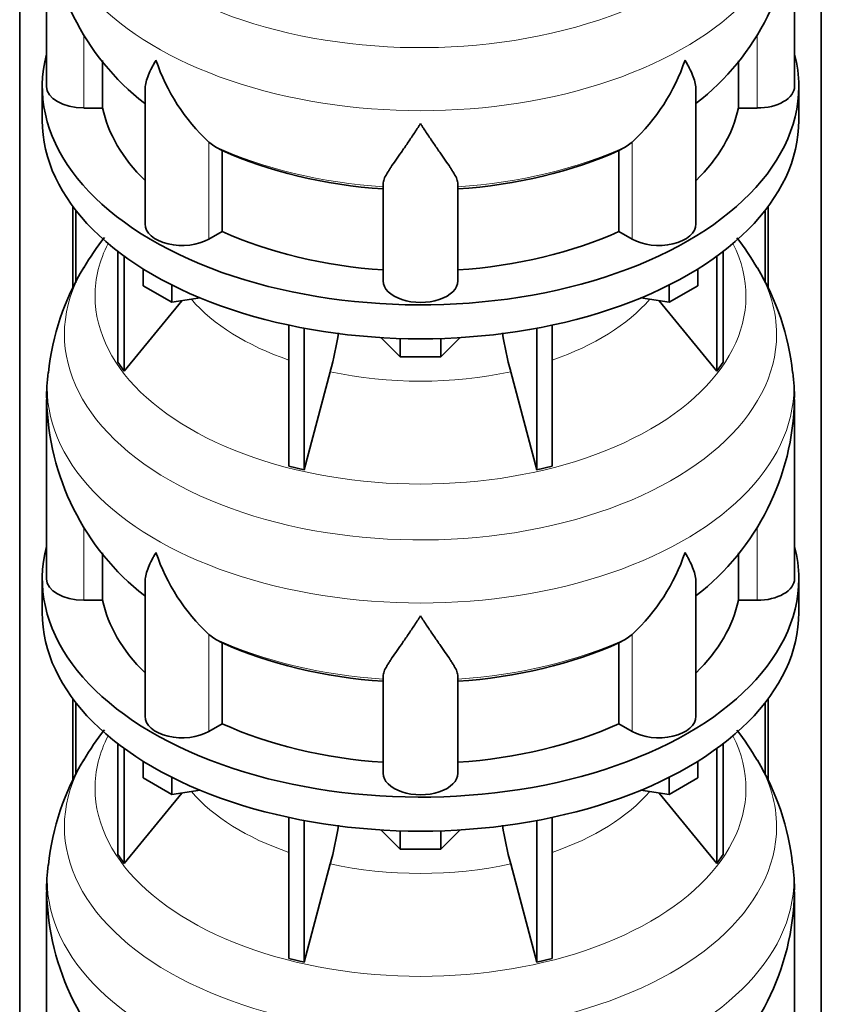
# Model space of a CAD drawing. Header units: millimetres. Extents: x 166 to 773, y -2956 to 2086.
# Tile 8 of 22: x 579 to 772, y -1403 to -1166. Entities that reach past the tile are written whole.
import ezdxf

# ---------------------------------------------------------------- set-up
doc = ezdxf.new("R2010")
doc.units = ezdxf.units.MM
doc.layers.add('LOW_134-14', color=7, linetype='Continuous')
doc.layers.add('VSI134_DIFFUSORE', color=7, linetype='Continuous')

# ---------------------------------------------------------------- blocks, each defined once
blk = doc.blocks.new('SE4')
at = {"layer": 'LOW_134-14', "color": 7, "linetype": 'Continuous', "lineweight": 35}
for p, q in [((579.14, -2688.74), (579.14, -1018.66)), ((771.99, -2688.74), (771.99, -1018.66)), ((591.89, -1210.57), (591.89, -1230.42)), ((592.64, -1211.56), (592.64, -1228.97)), ((758.49, -1211.56), (758.49, -1228.97)), ((759.24, -1210.57), (759.24, -1230.47)), ((591.89, -1328.97), (591.89, -1348.82)), ((592.64, -1329.96), (592.64, -1347.36)), ((758.49, -1329.96), (758.49, -1347.36)), ((759.24, -1328.97), (759.24, -1348.86))]:
    blk.add_line(p, q, dxfattribs=at)
at = {"layer": 'VSI134_DIFFUSORE', "color": 7, "linetype": 'Continuous', "lineweight": 35}
for p, q in [((585.57, -1138.71), (585.57, -1181.76)), ((765.57, -1181.76), (765.57, -1138.71)), ((599.09, -1186.96), (599.09, -1175.51)), ((752.04, -1175.58), (752.04, -1186.96)), ((584.57, -1181.76), (584.57, -1189.93)), ((609.29, -1182.67), (609.29, -1214.83)), ((741.84, -1214.83), (741.84, -1182.69)), ((766.57, -1189.93), (766.57, -1181.76)), ((594.57, -1186.96), (599.09, -1186.96)), ((752.04, -1186.96), (756.57, -1186.96)), ((626.08, -1196.21), (624.65, -1195.16)), ((726.48, -1195.16), (725.06, -1196.21)), ((627.86, -1216.66), (627.86, -1197.18)), ((723.28, -1197.18), (723.28, -1216.66)), ((666.57, -1228.53), (666.57, -1205.18)), ((684.57, -1228.53), (684.57, -1205.18)), ((624.65, -1218.5), (627.86, -1216.66)), ((723.28, -1216.66), (726.48, -1218.5)), ((602.74, -1221.43), (602.74, -1248.11)), ((748.39, -1221.43), (748.39, -1248.11)), ((604.27, -1222.57), (604.27, -1250.24)), ((746.86, -1222.57), (746.86, -1250.24)), ((608.81, -1229.69), (608.81, -1225.63)), ((742.32, -1229.69), (742.32, -1225.63)), ((615.75, -1233.69), (608.81, -1229.69)), ((615.75, -1233.69), (615.75, -1229.52)), ((735.38, -1233.69), (735.38, -1229.52)), ((742.32, -1229.69), (735.38, -1233.69)), ((604.27, -1250.24), (618.13, -1233.33)), ((622.57, -1232.64), (615.75, -1233.69)), ((735.38, -1233.69), (728.56, -1232.64)), ((733, -1233.33), (746.86, -1250.24)), ((643.87, -1239.18), (643.87, -1273.1)), ((647.56, -1239.92), (647.56, -1273.99)), ((703.57, -1239.92), (703.57, -1273.99)), ((707.26, -1239.18), (707.26, -1273.1)), ((670.66, -1246.82), (666.01, -1242.17)), ((670.66, -1246.82), (670.66, -1242.39)), ((685.12, -1242.17), (680.47, -1246.82)), ((680.47, -1246.82), (680.47, -1242.39)), ((680.47, -1246.82), (670.66, -1246.82)), ((602.74, -1248.11), (604.27, -1250.24)), ((746.86, -1250.24), (748.39, -1248.11)), ((647.56, -1273.99), (653.84, -1250.37)), ((697.29, -1250.37), (703.57, -1273.99)), ((585.57, -1257.1), (585.57, -1300.15)), ((765.57, -1300.15), (765.57, -1257.1)), ((643.87, -1273.1), (647.56, -1273.99)), ((703.57, -1273.99), (707.26, -1273.1)), ((599.09, -1305.35), (599.09, -1293.9)), ((752.04, -1293.97), (752.04, -1305.35)), ((584.57, -1300.15), (584.57, -1308.32)), ((609.29, -1301.06), (609.29, -1333.22)), ((741.84, -1333.22), (741.84, -1301.08)), ((766.57, -1308.32), (766.57, -1300.15)), ((594.57, -1305.35), (599.09, -1305.35)), ((752.04, -1305.35), (756.57, -1305.35)), ((626.08, -1314.6), (624.65, -1313.55)), ((726.48, -1313.55), (725.06, -1314.6)), ((627.86, -1335.05), (627.86, -1315.57)), ((723.28, -1315.57), (723.28, -1335.05)), ((666.57, -1346.92), (666.57, -1323.57)), ((684.57, -1346.92), (684.57, -1323.57)), ((624.65, -1336.9), (627.86, -1335.05)), ((723.28, -1335.05), (726.48, -1336.9)), ((602.74, -1339.82), (602.74, -1366.5)), ((748.39, -1339.82), (748.39, -1366.5)), ((604.27, -1340.97), (604.27, -1368.63)), ((746.86, -1340.97), (746.86, -1368.63)), ((608.81, -1348.08), (608.81, -1344.02)), ((742.32, -1348.08), (742.32, -1344.02)), ((615.75, -1352.09), (608.81, -1348.08)), ((615.75, -1352.09), (615.75, -1347.91)), ((735.38, -1352.09), (735.38, -1347.91)), ((742.32, -1348.08), (735.38, -1352.09)), ((604.27, -1368.63), (618.13, -1351.72)), ((622.57, -1351.03), (615.75, -1352.09)), ((735.38, -1352.09), (728.56, -1351.03)), ((733, -1351.72), (746.86, -1368.63)), ((643.87, -1357.57), (643.87, -1391.5)), ((647.56, -1358.31), (647.56, -1392.38)), ((703.57, -1358.31), (703.57, -1392.38)), ((707.26, -1357.57), (707.26, -1391.5)), ((670.66, -1365.22), (666.01, -1360.57)), ((670.66, -1365.22), (670.66, -1360.78)), ((685.12, -1360.57), (680.47, -1365.22)), ((680.47, -1365.22), (680.47, -1360.78)), ((680.47, -1365.22), (670.66, -1365.22)), ((602.74, -1366.5), (604.27, -1368.63)), ((746.86, -1368.63), (748.39, -1366.5)), ((647.56, -1392.38), (653.84, -1368.76)), ((697.29, -1368.76), (703.57, -1392.38)), ((585.57, -1375.49), (585.57, -1418.55)), ((765.57, -1418.55), (765.57, -1375.49)), ((643.87, -1391.5), (647.56, -1392.38)), ((703.57, -1392.38), (707.26, -1391.5))]:
    blk.add_line(p, q, dxfattribs=at)
at = {"layer": 'VSI134_DIFFUSORE', "color": 4, "linetype": 'Continuous', "lineweight": 9}
for p, q in [((594.57, -1186.96), (594.57, -1169.18)), ((756.57, -1186.96), (756.57, -1169.21)), ((624.65, -1218.5), (624.65, -1195.16)), ((726.48, -1218.5), (726.48, -1195.16)), ((594.57, -1305.35), (594.57, -1287.58)), ((756.57, -1305.35), (756.57, -1287.6)), ((624.65, -1336.9), (624.65, -1313.55)), ((726.48, -1336.9), (726.48, -1313.55))]:
    blk.add_line(p, q, dxfattribs=at)
at = {"layer": 'VSI134_DIFFUSORE', "color": 7, "linetype": 'Continuous', "lineweight": 35}
for centre, radius, start, end in [((646.89, -1137.59), 61.25, 181.0552, 231.9622), ((704.55, -1137.63), 60.97, 307.8007, 358.9875), ((657.15, -1160.2), 47.73, 198.6373, 227.0857), ((693.98, -1160.2), 47.73, 312.9143, 341.3628), ((633.99, -1183.82), 14.7, 237.4509, 245.3566), ((717.15, -1183.82), 14.7, 294.6434, 302.5491), ((654.96, -1261.42), 70.34, 142.0195, 149.1712), ((698.18, -1259.71), 67.72, 30.4201, 37.7839), ((647.2, -1257.08), 61.49, 148.8661, 173.9754), ((704.31, -1257.03), 61.11, 6.0635, 31.1499), ((564, -1226.05), 93.08, 344.857, 350.765), ((785.82, -1226.26), 91.75, 189.274, 195.2315), ((616.48, -1255.58), 30.86, 170.7132, 182.8474), ((731, -1255.94), 34.52, 358.0789, 8.9105), ((646.89, -1255.99), 61.25, 181.0552, 231.9622), ((704.55, -1256.02), 60.97, 307.8007, 358.9875), ((657.15, -1278.59), 47.73, 198.6373, 227.0857), ((693.98, -1278.59), 47.73, 312.9143, 341.3628), ((633.99, -1302.21), 14.7, 237.4509, 245.3566), ((717.15, -1302.21), 14.7, 294.6434, 302.5491), ((654.96, -1379.81), 70.34, 142.0195, 149.1712), ((698.18, -1378.11), 67.72, 30.4201, 37.7839), ((647.2, -1375.47), 61.49, 148.8661, 173.9754), ((704.31, -1375.42), 61.11, 6.0635, 31.1499), ((564, -1344.45), 93.08, 344.857, 350.765), ((785.82, -1344.65), 91.75, 189.274, 195.2315), ((616.48, -1373.97), 30.86, 170.7132, 182.8474), ((731, -1374.34), 34.52, 358.0789, 8.9105), ((646.89, -1374.38), 61.25, 181.0552, 231.9622), ((704.55, -1374.42), 60.97, 307.8007, 358.9875)]:
    blk.add_arc(centre, radius, start, end, dxfattribs=at)
at = {"layer": 'VSI134_DIFFUSORE', "color": 4, "linetype": 'Continuous', "lineweight": 9}
for centre, major_axis, start_param, end_param in [((675.57, -1122.99), (85.67, 0), 2.812965, 6.283185), ((675.57, -1135.74), (-89.83, 0), 0, 3.209638), ((675.57, -1160.29), (-79.5, 0), 0.898849, 1.457346), ((675.57, -1160.29), (79.5, 0), 4.82584, 5.384336), ((675.57, -1232.19), (-78.3, 0), 0, 3.425204), ((675.57, -1232.19), (-78.3, 0), 5.999574, 6.283185), ((675.57, -1241.38), (85.67, 0), 2.812965, 6.283185), ((675.57, -1241.38), (85.67, 0), 0, 0.328174), ((675.57, -1217.07), (-61.63, 0), 0.463231, 1.030574), ((675.57, -1217.07), (61.63, 0), 5.252612, 5.819954), ((675.57, -1254.14), (-89.83, 0), 0, 3.209638), ((675.57, -1254.14), (-89.83, 0), 6.215694, 6.283185), ((675.57, -1217.07), (-61.63, 0), 1.210556, 1.931037), ((675.57, -1278.68), (-79.5, 0), 0.898849, 1.457346), ((675.57, -1278.68), (79.5, 0), 4.82584, 5.384336), ((675.57, -1350.58), (-78.3, 0), 0, 3.425204), ((675.57, -1350.58), (-78.3, 0), 5.999574, 6.283185), ((675.57, -1359.77), (85.67, 0), 2.812965, 6.283185), ((675.57, -1359.77), (85.67, 0), 0, 0.328174), ((675.57, -1335.46), (-61.63, 0), 0.463231, 1.030574), ((675.57, -1335.46), (61.63, 0), 5.252612, 5.819954), ((675.57, -1372.53), (-89.83, 0), 0, 3.209638), ((675.57, -1372.53), (-89.83, 0), 6.215694, 6.283185), ((675.57, -1335.46), (-61.63, 0), 1.210556, 1.931037)]:
    blk.add_ellipse(centre, major_axis=major_axis, ratio=0.57735, start_param=start_param, end_param=end_param, dxfattribs=at)
at = {"layer": 'VSI134_DIFFUSORE', "color": 7, "linetype": 'Continuous', "lineweight": 35}
for centre, major_axis, start_param, end_param in [((675.57, -1181.76), (91, 0), 2.993207, 6.283185), ((675.57, -1181.76), (91, 0), 0, 0.148386), ((594.57, -1181.76), (9, 0), 3.141593, 4.712389), ((756.57, -1181.76), (-9, 0), 1.570796, 3.141593), ((675.57, -1181.76), (-77, 0), 0.117151, 0.534109), ((675.57, -1181.76), (77, 0), 5.749077, 6.166034), ((675.57, -1189.93), (-91, 0), 0, 3.141593), ((675.57, -1162.28), (-77, 0), 0.902549, 1.453645), ((675.57, -1162.28), (77, 0), 4.82954, 5.380636), ((618.29, -1214.83), (9, 0), 3.141593, 5.497787), ((675.57, -1181.76), (-77, 0), 0.902549, 1.453645), ((675.57, -1181.76), (77, 0), 4.82954, 5.380636), ((732.84, -1214.83), (-9, 0), 0.785398, 3.141593), ((675.57, -1228.53), (-9, 0), 0, 3.141593), ((675.57, -1300.15), (91, 0), 2.993207, 6.283185), ((675.57, -1300.15), (91, 0), 0, 0.148386), ((594.57, -1300.15), (9, 0), 3.141593, 4.712389), ((756.57, -1300.15), (-9, 0), 1.570796, 3.141593), ((675.57, -1300.15), (-77, 0), 0.117151, 0.534109), ((675.57, -1300.15), (77, 0), 5.749077, 6.166034), ((675.57, -1308.32), (-91, 0), 0, 3.141593), ((675.57, -1280.68), (-77, 0), 0.902549, 1.453645), ((675.57, -1280.68), (77, 0), 4.82954, 5.380636), ((618.29, -1333.22), (9, 0), 3.141593, 5.497787), ((675.57, -1300.15), (-77, 0), 0.902549, 1.453645), ((675.57, -1300.15), (77, 0), 4.82954, 5.380636), ((732.84, -1333.22), (-9, 0), 0.785398, 3.141593), ((675.57, -1346.92), (-9, 0), 0, 3.141593)]:
    blk.add_ellipse(centre, major_axis=major_axis, ratio=0.57735, start_param=start_param, end_param=end_param, dxfattribs=at)
for points, knots in [([(609.29, -1182.69), (609.29, -1182.53), (609.3, -1182.37), (609.38, -1181.19), (609.67, -1180.14), (610.34, -1178.46), (610.6, -1177.89), (611.06, -1177), (611.22, -1176.7), (611.47, -1176.24), (611.6, -1176.01), (611.74, -1175.77), (611.83, -1175.61), (611.88, -1175.53), (611.93, -1175.45)], [0.4600931, 0.4600931, 0.4600931, 0.4600931, 0.5, 0.5, 0.75, 0.75, 0.875, 0.875, 0.9375, 0.9375, 0.96875, 0.984375, 0.984375, 1, 1, 1, 1]), ([(741.84, -1182.7), (741.84, -1182.55), (741.84, -1182.39), (741.79, -1181.73), (741.7, -1181.22), (741.43, -1180.15), (741.25, -1179.61), (740.8, -1178.48), (740.53, -1177.9), (740.08, -1177), (739.92, -1176.7), (739.66, -1176.24), (739.57, -1176.08), (739.39, -1175.77), (739.3, -1175.61), (739.21, -1175.45)], [0.4604904, 0.4604904, 0.4604904, 0.4604904, 0.5, 0.5, 0.625, 0.625, 0.75, 0.75, 0.875, 0.875, 0.9375, 0.9375, 0.96875, 0.96875, 1, 1, 1, 1]), ([(675.57, -1190.67), (675.43, -1190.89), (675.3, -1191.1), (675.03, -1191.52), (674.9, -1191.72), (674.5, -1192.34), (674.24, -1192.75), (673.45, -1193.94), (672.94, -1194.7), (671.92, -1196.18), (671.43, -1196.89), (670.48, -1198.25), (670.03, -1198.89), (669.18, -1200.11), (668.79, -1200.69), (668.25, -1201.51), (668.08, -1201.78), (667.75, -1202.29), (667.6, -1202.54), (667.19, -1203.26), (666.97, -1203.7), (666.66, -1204.5), (666.57, -1204.86), (666.57, -1205.18)], [0, 0, 0, 0, 0.03125, 0.03125, 0.0625, 0.0625, 0.125, 0.125, 0.25, 0.25, 0.375, 0.375, 0.5, 0.5, 0.625, 0.625, 0.6875, 0.6875, 0.75, 0.75, 0.875, 0.875, 1, 1, 1, 1]), ([(684.57, -1205.18), (684.57, -1204.86), (684.48, -1204.5), (684.16, -1203.7), (683.94, -1203.26), (683.53, -1202.54), (683.38, -1202.29), (683.06, -1201.78), (682.89, -1201.51), (682.35, -1200.69), (681.95, -1200.11), (681.1, -1198.89), (680.65, -1198.25), (679.71, -1196.9), (679.21, -1196.19), (678.2, -1194.71), (677.68, -1193.94), (676.89, -1192.75), (676.63, -1192.34), (676.23, -1191.73), (676.1, -1191.52), (675.83, -1191.1), (675.7, -1190.88), (675.57, -1190.67)], [0, 0, 0, 0, 0.125, 0.125, 0.25, 0.25, 0.3125, 0.3125, 0.375, 0.375, 0.5, 0.5, 0.625, 0.625, 0.75, 0.75, 0.875, 0.875, 0.9375, 0.9375, 0.96875, 0.96875, 1, 1, 1, 1]), ([(609.29, -1301.08), (609.29, -1300.92), (609.3, -1300.76), (609.38, -1299.58), (609.67, -1298.53), (610.34, -1296.86), (610.6, -1296.28), (611.06, -1295.39), (611.22, -1295.09), (611.47, -1294.63), (611.6, -1294.4), (611.74, -1294.16), (611.83, -1294), (611.88, -1293.92), (611.93, -1293.85)], [0.4600931, 0.4600931, 0.4600931, 0.4600931, 0.5, 0.5, 0.75, 0.75, 0.875, 0.875, 0.9375, 0.9375, 0.96875, 0.984375, 0.984375, 1, 1, 1, 1]), ([(741.84, -1301.09), (741.84, -1300.94), (741.84, -1300.78), (741.79, -1300.12), (741.7, -1299.61), (741.43, -1298.55), (741.25, -1298), (740.8, -1296.87), (740.53, -1296.29), (740.08, -1295.4), (739.92, -1295.09), (739.66, -1294.63), (739.57, -1294.48), (739.39, -1294.16), (739.3, -1294), (739.21, -1293.85)], [0.4604904, 0.4604904, 0.4604904, 0.4604904, 0.5, 0.5, 0.625, 0.625, 0.75, 0.75, 0.875, 0.875, 0.9375, 0.9375, 0.96875, 0.96875, 1, 1, 1, 1]), ([(675.57, -1309.07), (675.43, -1309.28), (675.3, -1309.49), (675.03, -1309.91), (674.9, -1310.12), (674.5, -1310.73), (674.24, -1311.14), (673.45, -1312.33), (672.94, -1313.1), (671.92, -1314.57), (671.43, -1315.29), (670.48, -1316.64), (670.03, -1317.28), (669.18, -1318.5), (668.79, -1319.08), (668.25, -1319.9), (668.08, -1320.17), (667.75, -1320.68), (667.6, -1320.93), (667.19, -1321.65), (666.97, -1322.09), (666.66, -1322.89), (666.57, -1323.25), (666.57, -1323.57)], [0, 0, 0, 0, 0.03125, 0.03125, 0.0625, 0.0625, 0.125, 0.125, 0.25, 0.25, 0.375, 0.375, 0.5, 0.5, 0.625, 0.625, 0.6875, 0.6875, 0.75, 0.75, 0.875, 0.875, 1, 1, 1, 1]), ([(684.57, -1323.57), (684.57, -1323.25), (684.48, -1322.89), (684.16, -1322.09), (683.94, -1321.65), (683.53, -1320.93), (683.38, -1320.68), (683.06, -1320.17), (682.89, -1319.9), (682.35, -1319.08), (681.95, -1318.5), (681.1, -1317.28), (680.65, -1316.64), (679.71, -1315.29), (679.21, -1314.58), (678.2, -1313.1), (677.68, -1312.33), (676.89, -1311.14), (676.63, -1310.74), (676.23, -1310.12), (676.1, -1309.91), (675.83, -1309.49), (675.7, -1309.28), (675.57, -1309.07)], [0, 0, 0, 0, 0.125, 0.125, 0.25, 0.25, 0.3125, 0.3125, 0.375, 0.375, 0.5, 0.5, 0.625, 0.625, 0.75, 0.75, 0.875, 0.875, 0.9375, 0.9375, 0.96875, 0.96875, 1, 1, 1, 1])]:
    blk.add_open_spline(points, degree=3, knots=knots, dxfattribs=at)

msp = doc.modelspace()

# ---------------------------------------------------------------- block references
msp.add_blockref('SE4', (0, 0))

doc.saveas('drawing.dxf')
